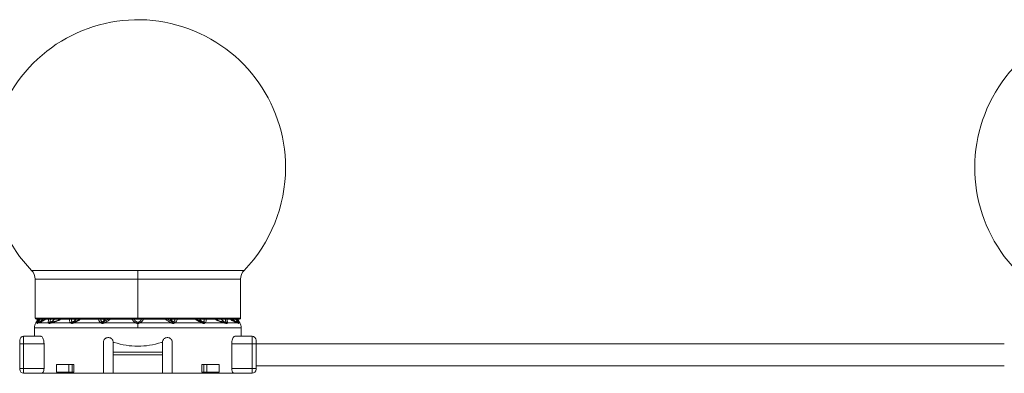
# Model space of a CAD drawing. Header units: millimetres. Extents: x -458 to 1924, y -69 to 430.
# Tile 25 of 49: x 290 to 490, y 158 to 230. Entities that reach past the tile are written whole.
import ezdxf

# ---------------------------------------------------------------- set-up
doc = ezdxf.new("R2010")
doc.units = ezdxf.units.MM

# ---------------------------------------------------------------- blocks, each defined once
blk = doc.blocks.new('Drawing View2')
at = {"color": 7, "linetype": 'Continuous', "lineweight": 18}
for p, q in [((178.42, 0), (156.85, 0)), ((157.55, -1.74), (157.55, -9.69)), ((178.42, -1.74), (157.55, -1.74)), ((178.42, -1.74), (178.42, 0)), ((200, 0), (178.42, 0)), ((178.42, -1.74), (178.42, -9.69)), ((199.3, -1.74), (178.42, -1.74)), ((199.3, -9.69), (199.3, -1.74)), ((178.42, -9.69), (157.55, -9.69)), ((158.15, -9.89), (157.71, -10.63)), ((157.75, -9.89), (178.42, -9.89)), ((172.48, -9.89), (171.52, -10.45)), ((178.42, -9.69), (178.42, -9.89)), ((199.3, -9.69), (178.42, -9.69)), ((178.42, -9.89), (199.1, -9.89)), ((184.38, -9.89), (185.32, -10.45)), ((198.69, -9.89), (199.14, -10.63)), ((157.42, -11.66), (157.42, -13.35)), ((178.42, -11.66), (157.42, -11.66)), ((157.95, -10.63), (157.71, -10.63)), ((158.26, -10.63), (157.96, -10.75)), ((160.27, -10.63), (158.26, -10.63)), ((164.78, -10.63), (160.83, -10.63)), ((170.93, -10.63), (165.36, -10.63)), ((177.99, -10.63), (171.61, -10.63)), ((178.42, -10.51), (178.42, -10.75)), ((178.42, -11.66), (178.42, -10.75)), ((199.42, -11.66), (178.42, -11.66)), ((185.24, -10.63), (178.86, -10.63)), ((191.48, -10.63), (185.92, -10.63)), ((196.02, -10.63), (192.07, -10.63)), ((198.59, -10.63), (196.58, -10.63)), ((198.88, -10.75), (198.59, -10.63)), ((199.14, -10.63), (198.89, -10.63)), ((199.42, -13.35), (199.42, -11.66)), ((155.22, -14.85), (155.22, -13.35)), ((155.22, -13.35), (158.73, -13.35)), ((198.11, -13.35), (201.62, -13.35)), ((201.62, -13.35), (201.62, -14.85)), ((154.42, -14.85), (154.42, -14.15)), ((154.42, -14.85), (155.22, -14.85)), ((154.42, -19.85), (154.42, -14.85)), ((155.22, -19.85), (155.22, -14.85)), ((155.22, -14.85), (159.36, -14.85)), ((159.36, -19.85), (159.36, -14.85)), ((171.42, -14.6), (171.42, -20.85)), ((173.42, -16.6), (173.42, -14.6)), ((173.42, -14.6), (173.63, -14.6)), ((183.21, -14.6), (183.42, -14.6)), ((183.42, -14.6), (183.42, -16.6)), ((185.42, -20.85), (185.42, -14.6)), ((197.49, -19.85), (197.49, -14.85)), ((197.49, -14.85), (201.62, -14.85)), ((202.42, -14.85), (201.62, -14.85)), ((201.62, -14.85), (201.62, -19.85)), ((202.42, -14.15), (202.42, -14.85)), ((202.42, -14.85), (354.42, -14.85)), ((202.42, -14.85), (202.42, -19.85)), ((183.42, -16.6), (173.42, -16.6)), ((173.42, -17.1), (173.42, -16.6)), ((183.42, -17.1), (173.42, -17.1)), ((173.42, -20.85), (173.42, -17.1)), ((183.42, -17.1), (183.42, -16.6)), ((183.42, -17.1), (183.42, -20.85)), ((154.42, -19.85), (154.42, -20.05)), ((154.42, -19.85), (155.22, -19.85)), ((155.22, -20.85), (155.22, -19.85)), ((155.22, -19.85), (159.36, -19.85)), ((161.91, -19.1), (161.91, -20.6)), ((164.38, -19.1), (161.91, -19.1)), ((164.38, -19.1), (165.05, -19.1)), ((164.38, -20.6), (164.38, -19.1)), ((165.05, -20.6), (165.05, -19.1)), ((165.45, -19.1), (165.05, -19.1)), ((165.45, -19.1), (165.45, -20.6)), ((191.4, -19.1), (191.4, -20.6)), ((191.79, -19.1), (191.4, -19.1)), ((191.79, -19.1), (192.46, -19.1)), ((191.79, -20.6), (191.79, -19.1)), ((192.46, -20.6), (192.46, -19.1)), ((194.93, -19.1), (192.46, -19.1)), ((194.93, -19.1), (194.93, -20.6)), ((201.62, -19.85), (197.49, -19.85)), ((201.62, -19.85), (201.62, -20.85)), ((202.42, -19.85), (201.62, -19.85)), ((202.42, -19.35), (354.42, -19.35)), ((202.42, -19.85), (202.42, -20.05)), ((158.93, -20.85), (155.22, -20.85)), ((158.93, -20.85), (171.42, -20.85)), ((164.38, -20.6), (161.91, -20.6)), ((165.05, -20.6), (164.38, -20.6)), ((165.45, -20.6), (165.05, -20.6)), ((173.42, -20.85), (171.42, -20.85)), ((173.42, -20.85), (183.42, -20.85)), ((185.42, -20.85), (183.42, -20.85)), ((185.42, -20.85), (197.92, -20.85)), ((191.79, -20.6), (191.4, -20.6)), ((192.46, -20.6), (191.79, -20.6)), ((194.93, -20.6), (192.46, -20.6)), ((201.62, -20.85), (197.92, -20.85))]:
    blk.add_line(p, q, dxfattribs=at)
for centre, radius, start, end in [((178.42, 20.84), 30, 0, 224.009), ((378.42, 20.84), 30, 0, 224.009), ((178.42, 20.84), 30, 315.991, 0), ((155.05, -1.74), 2.5, 0, 44.009), ((201.8, -1.74), 2.5, 135.991, 180), ((157.75, -9.69), 0.2, 180, 270), ((199.1, -9.69), 0.2, 270, 0), ((159.42, -11.66), 2, 149.0362, 180), ((158.34, -10.9), 0.47, 100.9672, 144.8077), ((158.39, -10.98), 0.5, 109.1019, 153.0969), ((158.4, -10.96), 0.482, 109.3625, 154.2596), ((158.66, -10.85), 0.464, 111.8132, 151.3198), ((160.7, -10.98), 0.556, 101.6448, 140.4638), ((160.82, -10.96), 0.489, 111.492, 154.5199), ((160.85, -10.87), 0.399, 113.9413, 162.016), ((161.18, -10.76), 0.374, 116.4592, 160.1268), ((165.22, -10.99), 0.575, 104.4162, 140.4213), ((165.36, -10.95), 0.506, 114.2513, 153.2837), ((165.49, -10.65), 0.248, 134.0214, 187.8098), ((165.6, -10.59), 0.235, 136.7077, 188.1385), ((171.37, -10.94), 0.543, 110.8768, 144.3208), ((171.54, -10.92), 0.521, 122.0688, 155.3334), ((178.5, -10.9), 0.582, 126.5982, 151.6209), ((178.35, -10.9), 0.582, 28.3791, 53.4018), ((185.31, -10.92), 0.521, 24.6665, 57.9313), ((185.48, -10.94), 0.543, 35.6794, 69.1233), ((191.25, -10.59), 0.235, 351.8615, 43.2923), ((191.35, -10.65), 0.248, 352.1904, 45.9787), ((191.48, -10.95), 0.506, 26.7162, 65.7487), ((191.63, -10.99), 0.575, 39.5788, 75.5838), ((195.66, -10.76), 0.374, 19.8732, 63.5408), ((196, -10.87), 0.399, 17.9841, 66.0586), ((196.02, -10.96), 0.489, 25.4801, 68.508), ((196.15, -10.98), 0.556, 39.5362, 78.3552), ((198.18, -10.85), 0.464, 28.6802, 68.1868), ((198.51, -10.9), 0.47, 35.1923, 79.0329), ((198.45, -10.96), 0.482, 25.7404, 70.6374), ((198.45, -10.98), 0.5, 26.9031, 70.898), ((197.42, -11.66), 2, 0, 30.9638), ((155.22, -14.15), 0.8, 90, 180), ((201.62, -14.15), 0.8, 0, 90), ((155.22, -20.05), 0.8, 180, 270), ((201.62, -20.05), 0.8, 270, 0)]:
    blk.add_arc(centre, radius, start, end, dxfattribs=at)
for points, knots in [([(157.95, -10.63), (157.98, -10.54), (158.05, -10.35), (158.21, -10.05), (158.29, -9.89)], [0, 0, 0, 0, 0.468096, 1, 1, 1, 1]), ([(159.13, -9.89), (159.05, -9.98), (158.8, -10.26), (158.46, -10.41), (158.23, -10.51)], [0, 0, 0, 0, 0.348264, 1, 1, 1, 1]), ([(159.14, -9.89), (159.06, -9.98), (158.81, -10.26), (158.47, -10.4), (158.24, -10.5)], [0, 0, 0, 0, 0.322153, 1, 1, 1, 1]), ([(158.25, -10.44), (158.27, -10.4), (158.31, -10.32), (158.42, -10.14), (158.51, -9.98), (158.56, -9.89)], [0, 0, 0, 0, 0.282717, 0.578892, 1, 1, 1, 1]), ([(159.63, -9.89), (159.54, -9.96), (159.31, -10.15), (158.98, -10.33), (158.59, -10.51), (158.38, -10.58), (158.26, -10.63)], [0, 0, 0, 0, 0.139887, 0.360724, 0.634704, 1, 1, 1, 1]), ([(159.55, -9.89), (159.49, -9.93), (159, -10.29), (158.73, -10.36), (158.49, -10.42)], [0, 0, 0, 0, 0.1226787, 1, 1, 1, 1]), ([(160.27, -10.63), (160.25, -10.57), (160.21, -10.46), (160.23, -10.2), (160.29, -9.99), (160.32, -9.89)], [0, 0, 0, 0, 0.306278, 0.66202, 1, 1, 1, 1]), ([(160.59, -10.44), (160.58, -10.4), (160.58, -10.32), (160.61, -10.14), (160.66, -9.98), (160.7, -9.89)], [0, 0, 0, 0, 0.282619, 0.578744, 1, 1, 1, 1]), ([(161.45, -9.89), (161.43, -9.92), (161.34, -10.05), (161.08, -10.29), (160.81, -10.42), (160.65, -10.5)], [0, 0, 0, 0, 0.115872, 0.449721, 1, 1, 1, 1]), ([(161.49, -9.89), (161.46, -9.92), (161.37, -10.05), (161.11, -10.28), (160.85, -10.42), (160.69, -10.5)], [0, 0, 0, 0, 0.113271, 0.448095, 1, 1, 1, 1]), ([(162.71, -9.89), (162.68, -9.91), (162.47, -10.09), (162.05, -10.23), (161.45, -10.47), (161.06, -10.57), (160.83, -10.63)], [0, 0, 0, 0, 0.048891, 0.310078, 0.599133, 1, 1, 1, 1]), ([(162.55, -9.89), (162.53, -9.9), (161.95, -10.23), (161.47, -10.33), (161.02, -10.42)], [0, 0, 0, 0, 0.044719, 1, 1, 1, 1]), ([(164.78, -10.63), (164.72, -10.57), (164.61, -10.46), (164.52, -10.2), (164.53, -9.99), (164.53, -9.89)], [0, 0, 0, 0, 0.303764, 0.654764, 1, 1, 1, 1]), ([(165.08, -10.44), (165.05, -10.4), (164.99, -10.32), (164.95, -10.14), (164.96, -9.98), (164.97, -9.89)], [0, 0, 0, 0, 0.2826116, 0.5787268, 1, 1, 1, 1]), ([(165.76, -9.89), (165.75, -9.91), (165.69, -10.04), (165.5, -10.27), (165.29, -10.4), (165.16, -10.49)], [0, 0, 0, 0, 0.0905255, 0.4283247, 1, 1, 1, 1]), ([(165.88, -9.89), (165.87, -9.91), (165.82, -10.02), (165.63, -10.25), (165.44, -10.39), (165.32, -10.47)], [0, 0, 0, 0, 0.071997, 0.416313, 1, 1, 1, 1]), ([(166.8, -9.89), (166.62, -10), (166.15, -10.32), (165.67, -10.51), (165.36, -10.63)], [0, 0, 0, 0, 0.37174, 1, 1, 1, 1]), ([(166.56, -9.89), (166.46, -9.95), (166.09, -10.18), (165.71, -10.32), (165.43, -10.43)], [0, 0, 0, 0, 0.255256, 1, 1, 1, 1]), ([(170.93, -10.63), (170.81, -10.54), (170.55, -10.35), (170.46, -10.05), (170.41, -9.89)], [0, 0, 0, 0, 0.465818, 1, 1, 1, 1]), ([(171.18, -10.44), (171.13, -10.4), (171.03, -10.32), (170.91, -10.14), (170.88, -9.98), (170.86, -9.89)], [0, 0, 0, 0, 0.282713, 0.578886, 1, 1, 1, 1]), ([(171.59, -9.89), (171.57, -9.96), (171.49, -10.24), (171.36, -10.38), (171.26, -10.48)], [0, 0, 0, 0, 0.273504, 1, 1, 1, 1]), ([(171.8, -9.89), (171.78, -9.95), (171.7, -10.21), (171.6, -10.35), (171.52, -10.45)], [0, 0, 0, 0, 0.257868, 1, 1, 1, 1]), ([(172.82, -9.89), (172.64, -10.03), (172.26, -10.32), (171.83, -10.52), (171.61, -10.63)], [0, 0, 0, 0, 0.482432, 1, 1, 1, 1]), ([(177.26, -9.89), (177.27, -9.91), (177.32, -10.03), (177.47, -10.24), (177.69, -10.47), (177.9, -10.58), (177.99, -10.63)], [0, 0, 0, 0, 0.087551, 0.374618, 0.728459, 1, 1, 1, 1]), ([(177.67, -9.89), (177.71, -9.98), (177.78, -10.14), (177.96, -10.32), (178.09, -10.4), (178.15, -10.44)], [0, 0, 0, 0, 0.4214293, 0.7175146, 1, 1, 1, 1]), ([(178.69, -10.44), (178.76, -10.4), (178.89, -10.32), (179.06, -10.14), (179.14, -9.98), (179.18, -9.89)], [0, 0, 0, 0, 0.282689, 0.578819, 1, 1, 1, 1]), ([(178.86, -10.63), (178.97, -10.57), (179.19, -10.44), (179.44, -10.18), (179.53, -9.98), (179.58, -9.89)], [0, 0, 0, 0, 0.327806, 0.696077, 1, 1, 1, 1]), ([(184.03, -9.89), (184.19, -10.01), (184.56, -10.31), (184.99, -10.51), (185.24, -10.63)], [0, 0, 0, 0, 0.428836, 1, 1, 1, 1]), ([(185.32, -10.45), (185.25, -10.35), (185.14, -10.21), (185.07, -9.95), (185.05, -9.89)], [0, 0, 0, 0, 0.741883, 1, 1, 1, 1]), ([(185.59, -10.48), (185.49, -10.38), (185.36, -10.24), (185.28, -9.97), (185.25, -9.89)], [0, 0, 0, 0, 0.706167, 1, 1, 1, 1]), ([(185.67, -10.44), (185.72, -10.4), (185.81, -10.32), (185.93, -10.14), (185.97, -9.98), (185.99, -9.89)], [0, 0, 0, 0, 0.282687, 0.578817, 1, 1, 1, 1]), ([(185.92, -10.63), (186, -10.57), (186.19, -10.44), (186.36, -10.18), (186.41, -9.98), (186.43, -9.89)], [0, 0, 0, 0, 0.327092, 0.694522, 1, 1, 1, 1]), ([(190.05, -9.89), (190.22, -10), (190.69, -10.32), (191.18, -10.51), (191.48, -10.63)], [0, 0, 0, 0, 0.371826, 1, 1, 1, 1]), ([(190.29, -9.89), (190.38, -9.95), (190.76, -10.18), (191.14, -10.32), (191.42, -10.43)], [0, 0, 0, 0, 0.25535, 1, 1, 1, 1]), ([(191.52, -10.47), (191.46, -10.43), (191.31, -10.34), (191.12, -10.14), (191, -9.96), (190.96, -9.89)], [0, 0, 0, 0, 0.292039, 0.713628, 1, 1, 1, 1]), ([(191.69, -10.49), (191.62, -10.45), (191.45, -10.36), (191.26, -10.15), (191.12, -9.98), (191.08, -9.89), (191.08, -9.89)], [0, 0, 0, 0, 0.28583, 0.698372, 0.989823, 1, 1, 1, 1]), ([(191.77, -10.44), (191.8, -10.4), (191.85, -10.32), (191.9, -10.14), (191.89, -9.98), (191.88, -9.89)], [0, 0, 0, 0, 0.282686, 0.578816, 1, 1, 1, 1]), ([(192.07, -10.63), (192.13, -10.57), (192.25, -10.44), (192.33, -10.18), (192.32, -9.98), (192.32, -9.89)], [0, 0, 0, 0, 0.32691, 0.694118, 1, 1, 1, 1]), ([(194.12, -9.89), (194.21, -9.94), (194.48, -10.12), (195.15, -10.39), (195.66, -10.53), (196.02, -10.63)], [0, 0, 0, 0, 0.128653, 0.385736, 1, 1, 1, 1]), ([(194.3, -9.89), (194.33, -9.9), (194.9, -10.26), (195.38, -10.34), (195.83, -10.42)], [0, 0, 0, 0, 0.044443, 1, 1, 1, 1]), ([(196.16, -10.5), (195.95, -10.4), (195.65, -10.25), (195.44, -9.98), (195.37, -9.89)], [0, 0, 0, 0, 0.681942, 1, 1, 1, 1]), ([(196.2, -10.5), (196.1, -10.46), (195.88, -10.36), (195.6, -10.15), (195.45, -9.96), (195.4, -9.89)], [0, 0, 0, 0, 0.31705, 0.750332, 1, 1, 1, 1]), ([(196.26, -10.44), (196.26, -10.4), (196.27, -10.32), (196.24, -10.14), (196.18, -9.98), (196.15, -9.89)], [0, 0, 0, 0, 0.282683, 0.57893, 1, 1, 1, 1]), ([(196.58, -10.63), (196.61, -10.48), (196.66, -10.29), (196.54, -9.97), (196.51, -9.89)], [0, 0, 0, 0, 0.73013, 1, 1, 1, 1]), ([(198.59, -10.63), (198.45, -10.58), (198.21, -10.5), (197.76, -10.27), (197.42, -10.08), (197.23, -9.9), (197.22, -9.89)], [0, 0, 0, 0, 0.399487, 0.712863, 0.983883, 1, 1, 1, 1]), ([(198.35, -10.42), (198.1, -10.37), (197.83, -10.33), (197.32, -9.91), (197.3, -9.89)], [0, 0, 0, 0, 0.956086, 1, 1, 1, 1]), ([(198.61, -10.5), (198.51, -10.46), (198.26, -10.37), (197.95, -10.16), (197.77, -9.97), (197.7, -9.89)], [0, 0, 0, 0, 0.288519, 0.718464, 1, 1, 1, 1]), ([(198.62, -10.51), (198.52, -10.47), (198.27, -10.37), (197.95, -10.17), (197.78, -9.97), (197.71, -9.89)], [0, 0, 0, 0, 0.288338, 0.717896, 1, 1, 1, 1]), ([(198.28, -9.89), (198.34, -9.98), (198.43, -10.14), (198.53, -10.32), (198.58, -10.4), (198.6, -10.44)], [0, 0, 0, 0, 0.421045, 0.717302, 1, 1, 1, 1]), ([(198.55, -9.89), (198.64, -10.05), (198.8, -10.35), (198.86, -10.54), (198.89, -10.63)], [0, 0, 0, 0, 0.528095, 1, 1, 1, 1]), ([(157.95, -10.75), (157.94, -10.74), (157.93, -10.72), (157.94, -10.66), (157.95, -10.63)], [0, 0, 0, 0, 0.5520112, 1, 1, 1, 1]), ([(157.96, -10.75), (157.96, -10.75), (157.95, -10.75), (157.95, -10.75), (157.95, -10.75)], [0, 0, 0, 0, 0.560051, 1, 1, 1, 1]), ([(158.23, -10.51), (158.23, -10.5), (158.22, -10.49), (158.24, -10.45), (158.25, -10.44)], [0, 0, 0, 0, 0.543645, 1, 1, 1, 1]), ([(158.24, -10.5), (158.24, -10.5), (158.23, -10.51), (158.23, -10.51), (158.23, -10.51)], [0, 0, 0, 0, 0.560002, 1, 1, 1, 1]), ([(158.49, -10.42), (158.44, -10.44), (158.35, -10.47), (158.27, -10.49), (158.24, -10.5)], [0, 0, 0, 0, 0.534048, 1, 1, 1, 1]), ([(160.38, -10.75), (160.36, -10.74), (160.3, -10.71), (160.28, -10.66), (160.27, -10.63)], [0, 0, 0, 0, 0.530896, 1, 1, 1, 1]), ([(160.47, -10.74), (160.45, -10.75), (160.42, -10.75), (160.39, -10.75), (160.38, -10.75)], [0, 0, 0, 0, 0.560194, 1, 1, 1, 1]), ([(160.83, -10.63), (160.76, -10.65), (160.64, -10.69), (160.52, -10.73), (160.47, -10.74)], [0, 0, 0, 0, 0.555292, 1, 1, 1, 1]), ([(160.65, -10.5), (160.63, -10.5), (160.6, -10.48), (160.59, -10.45), (160.59, -10.44)], [0, 0, 0, 0, 0.5231365, 1, 1, 1, 1]), ([(160.69, -10.5), (160.68, -10.5), (160.66, -10.51), (160.65, -10.5), (160.65, -10.5)], [0, 0, 0, 0, 0.560007, 1, 1, 1, 1]), ([(161.02, -10.42), (160.95, -10.44), (160.84, -10.46), (160.74, -10.49), (160.69, -10.5)], [0, 0, 0, 0, 0.554562, 1, 1, 1, 1]), ([(164.91, -10.72), (164.88, -10.71), (164.83, -10.68), (164.79, -10.64), (164.78, -10.63)], [0, 0, 0, 0, 0.579744, 1, 1, 1, 1]), ([(165.25, -10.69), (165.19, -10.71), (165.1, -10.75), (164.99, -10.75), (164.94, -10.73), (164.91, -10.72)], [0, 0, 0, 0, 0.4821932, 0.7402634, 1, 1, 1, 1]), ([(165.16, -10.49), (165.14, -10.48), (165.11, -10.47), (165.09, -10.45), (165.08, -10.44)], [0, 0, 0, 0, 0.574767, 1, 1, 1, 1]), ([(165.32, -10.47), (165.29, -10.49), (165.22, -10.51), (165.18, -10.5), (165.16, -10.49)], [0, 0, 0, 0, 0.5416872, 1, 1, 1, 1]), ([(165.36, -10.63), (165.34, -10.64), (165.3, -10.66), (165.27, -10.68), (165.25, -10.69)], [0, 0, 0, 0, 0.5583762, 1, 1, 1, 1]), ([(165.43, -10.43), (165.41, -10.44), (165.37, -10.45), (165.34, -10.47), (165.32, -10.47)], [0, 0, 0, 0, 0.557314, 1, 1, 1, 1]), ([(171.06, -10.7), (171.04, -10.69), (170.99, -10.67), (170.95, -10.64), (170.93, -10.63)], [0, 0, 0, 0, 0.55931, 1, 1, 1, 1]), ([(171.61, -10.63), (171.56, -10.65), (171.46, -10.71), (171.32, -10.74), (171.18, -10.74), (171.1, -10.72), (171.06, -10.7)], [0, 0, 0, 0, 0.273675, 0.544486, 0.766897, 1, 1, 1, 1]), ([(171.26, -10.48), (171.24, -10.47), (171.21, -10.46), (171.19, -10.44), (171.18, -10.44)], [0, 0, 0, 0, 0.555851, 1, 1, 1, 1]), ([(171.52, -10.45), (171.5, -10.46), (171.46, -10.48), (171.39, -10.5), (171.32, -10.5), (171.28, -10.48), (171.26, -10.48)], [0, 0, 0, 0, 0.255573, 0.503234, 0.749597, 1, 1, 1, 1]), ([(171.61, -10.63), (171.58, -10.58), (171.54, -10.5), (171.53, -10.46), (171.52, -10.45)], [0, 0, 0, 0, 0.5592992, 1, 1, 1, 1]), ([(177.99, -10.63), (178.06, -10.67), (178.2, -10.74), (178.35, -10.75), (178.42, -10.75)], [0, 0, 0, 0, 0.54913, 1, 1, 1, 1]), ([(178.15, -10.44), (178.19, -10.46), (178.28, -10.49), (178.38, -10.5), (178.42, -10.51)], [0, 0, 0, 0, 0.511372, 1, 1, 1, 1]), ([(178.42, -10.51), (178.45, -10.5), (178.51, -10.5), (178.61, -10.48), (178.66, -10.45), (178.69, -10.44)], [0, 0, 0, 0, 0.325553, 0.611247, 1, 1, 1, 1]), ([(178.42, -10.75), (178.47, -10.75), (178.57, -10.74), (178.72, -10.7), (178.81, -10.65), (178.86, -10.63)], [0, 0, 0, 0, 0.3329763, 0.6197469, 1, 1, 1, 1]), ([(185.32, -10.45), (185.31, -10.47), (185.3, -10.5), (185.26, -10.59), (185.24, -10.63)], [0, 0, 0, 0, 0.5592821, 1, 1, 1, 1]), ([(185.24, -10.63), (185.29, -10.65), (185.38, -10.71), (185.53, -10.74), (185.67, -10.74), (185.74, -10.72), (185.78, -10.7)], [0, 0, 0, 0, 0.273593, 0.542673, 0.764584, 1, 1, 1, 1]), ([(185.32, -10.45), (185.34, -10.46), (185.39, -10.48), (185.46, -10.5), (185.53, -10.5), (185.57, -10.48), (185.59, -10.48)], [0, 0, 0, 0, 0.255568, 0.50322, 0.749583, 1, 1, 1, 1]), ([(185.59, -10.48), (185.6, -10.47), (185.63, -10.46), (185.66, -10.44), (185.67, -10.44)], [0, 0, 0, 0, 0.555849, 1, 1, 1, 1]), ([(185.78, -10.7), (185.81, -10.69), (185.86, -10.67), (185.9, -10.64), (185.92, -10.63)], [0, 0, 0, 0, 0.55931, 1, 1, 1, 1]), ([(191.42, -10.43), (191.44, -10.44), (191.47, -10.45), (191.51, -10.47), (191.52, -10.47)], [0, 0, 0, 0, 0.557314, 1, 1, 1, 1]), ([(191.48, -10.63), (191.5, -10.64), (191.54, -10.66), (191.58, -10.68), (191.6, -10.69)], [0, 0, 0, 0, 0.558376, 1, 1, 1, 1]), ([(191.52, -10.47), (191.54, -10.48), (191.57, -10.49), (191.62, -10.5), (191.66, -10.5), (191.68, -10.49), (191.69, -10.49)], [0, 0, 0, 0, 0.252688, 0.501352, 0.749494, 1, 1, 1, 1]), ([(191.6, -10.69), (191.66, -10.71), (191.75, -10.75), (191.86, -10.75), (191.91, -10.73), (191.93, -10.72)], [0, 0, 0, 0, 0.483067, 0.740048, 1, 1, 1, 1]), ([(191.69, -10.49), (191.71, -10.48), (191.74, -10.47), (191.76, -10.45), (191.77, -10.44)], [0, 0, 0, 0, 0.549544, 1, 1, 1, 1]), ([(191.93, -10.72), (191.96, -10.71), (192.01, -10.68), (192.05, -10.65), (192.07, -10.63)], [0, 0, 0, 0, 0.554606, 1, 1, 1, 1]), ([(195.83, -10.42), (195.89, -10.44), (196, -10.46), (196.11, -10.49), (196.16, -10.5)], [0, 0, 0, 0, 0.554562, 1, 1, 1, 1]), ([(196.02, -10.63), (196.08, -10.65), (196.21, -10.69), (196.32, -10.73), (196.37, -10.74)], [0, 0, 0, 0, 0.555292, 1, 1, 1, 1]), ([(196.16, -10.5), (196.17, -10.5), (196.18, -10.51), (196.2, -10.5), (196.2, -10.5)], [0, 0, 0, 0, 0.560007, 1, 1, 1, 1]), ([(196.2, -10.5), (196.22, -10.5), (196.25, -10.48), (196.26, -10.45), (196.26, -10.44)], [0, 0, 0, 0, 0.552472, 1, 1, 1, 1]), ([(196.37, -10.74), (196.39, -10.75), (196.42, -10.75), (196.45, -10.75), (196.46, -10.75)], [0, 0, 0, 0, 0.560194, 1, 1, 1, 1]), ([(196.46, -10.75), (196.49, -10.74), (196.54, -10.71), (196.57, -10.65), (196.58, -10.63)], [0, 0, 0, 0, 0.5601162, 1, 1, 1, 1]), ([(198.61, -10.5), (198.57, -10.49), (198.49, -10.47), (198.4, -10.43), (198.35, -10.42)], [0, 0, 0, 0, 0.542941, 1, 1, 1, 1]), ([(198.6, -10.44), (198.61, -10.46), (198.63, -10.49), (198.62, -10.5), (198.62, -10.51)], [0, 0, 0, 0, 0.510723, 1, 1, 1, 1]), ([(198.62, -10.51), (198.61, -10.51), (198.61, -10.51), (198.61, -10.5), (198.61, -10.5)], [0, 0, 0, 0, 0.55978, 1, 1, 1, 1]), ([(198.9, -10.75), (198.9, -10.75), (198.89, -10.75), (198.88, -10.75), (198.88, -10.75)], [0, 0, 0, 0, 0.559761, 1, 1, 1, 1]), ([(198.89, -10.63), (198.9, -10.66), (198.92, -10.73), (198.9, -10.74), (198.9, -10.75)], [0, 0, 0, 0, 0.572072, 1, 1, 1, 1]), ([(159.36, -14.85), (159.36, -14.82), (159.35, -14.63), (159.32, -14.29), (159.21, -13.89), (159.05, -13.57), (158.89, -13.38), (158.78, -13.36), (158.73, -13.35)], [0, 0, 0, 0, 0.040672, 0.2291121, 0.4197186, 0.623401, 0.8442868, 1, 1, 1, 1]), ([(173.42, -14.6), (173.41, -14.49), (173.39, -14.27), (173.23, -13.98), (172.98, -13.75), (172.68, -13.62), (172.33, -13.59), (171.99, -13.68), (171.7, -13.88), (171.5, -14.17), (171.43, -14.43), (171.42, -14.57), (171.42, -14.6)], [0, 0, 0, 0, 0.102692, 0.205345, 0.309125, 0.415784, 0.526123, 0.639705, 0.754182, 0.86573, 0.971495, 1, 1, 1, 1]), ([(185.42, -14.6), (185.41, -14.5), (185.39, -14.28), (185.23, -13.99), (185, -13.76), (184.69, -13.62), (184.34, -13.59), (184, -13.67), (183.7, -13.88), (183.5, -14.16), (183.43, -14.42), (183.42, -14.57), (183.42, -14.6)], [0, 0, 0, 0, 0.100795, 0.201493, 0.304873, 0.413747, 0.527057, 0.641563, 0.753853, 0.862272, 0.967136, 1, 1, 1, 1]), ([(198.11, -13.35), (198.05, -13.37), (197.91, -13.41), (197.71, -13.7), (197.56, -14.12), (197.5, -14.54), (197.49, -14.78), (197.49, -14.85)], [0, 0, 0, 0, 0.23522, 0.470544, 0.700974, 0.913889, 1, 1, 1, 1]), ([(178.42, -15.37), (177.62, -15.33), (175.98, -15.27), (174.43, -14.83), (173.63, -14.6)], [0, 0, 0, 0, 0.486988, 1, 1, 1, 1]), ([(183.21, -14.6), (182.42, -14.83), (180.86, -15.27), (179.22, -15.33), (178.42, -15.37)], [0, 0, 0, 0, 0.513031, 1, 1, 1, 1]), ([(158.93, -20.85), (158.97, -20.84), (159.07, -20.81), (159.21, -20.62), (159.31, -20.33), (159.35, -20.06), (159.35, -19.9), (159.36, -19.85)], [0, 0, 0, 0, 0.237843, 0.475882, 0.706486, 0.917911, 1, 1, 1, 1]), ([(197.49, -19.85), (197.49, -19.88), (197.49, -20.01), (197.52, -20.24), (197.59, -20.51), (197.7, -20.72), (197.81, -20.84), (197.89, -20.85), (197.92, -20.85)], [0, 0, 0, 0, 0.0479667, 0.2355684, 0.4257295, 0.6288691, 0.8495596, 1, 1, 1, 1])]:
    blk.add_open_spline(points, degree=3, knots=knots, dxfattribs=at)

msp = doc.modelspace()

# ---------------------------------------------------------------- block references
at = {"color": 7, "linetype": 'Continuous', "lineweight": 18}
msp.add_blockref('Drawing View2', (135.29, 179.21), dxfattribs=at)

doc.saveas('drawing.dxf')
